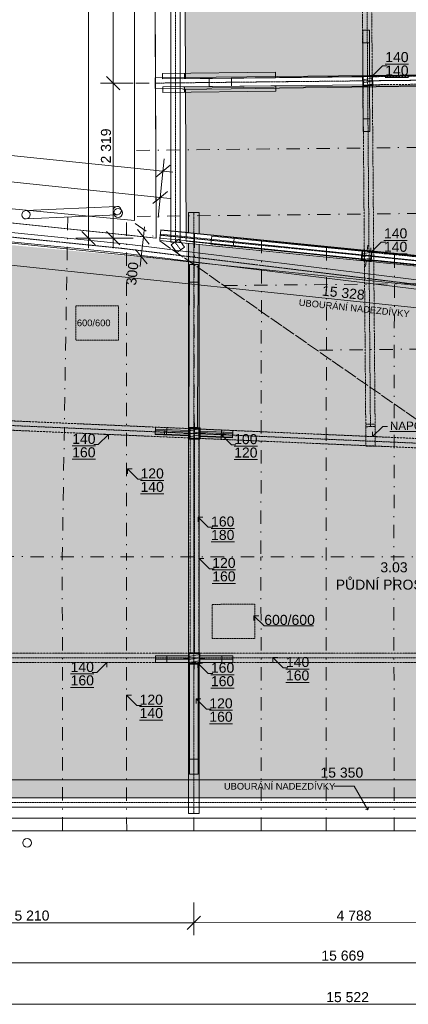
# Model space of a CAD drawing. Header units: millimetres. Extents: x -22287 to 2533, y -2625 to 20292.
# Tile 7 of 13: x -12991 to -7165, y -2437 to 12310. Entities that reach past the tile are written whole.
import ezdxf

# ---------------------------------------------------------------- set-up
doc = ezdxf.new("R2010")
doc.units = ezdxf.units.MM
doc.header["$MEASUREMENT"] = 0
for name, pattern in [('Wipeout_Contour', [1000, 0, -1000]), ('Čerchovaná', [450, 200, -117.5, 15, -117.5]), ('Čerchovaná M', [4.5, 2.5, -0.85, 0.3, -0.85]), ('Čerchovaná S', [3.5, 1.5, -0.85, 0.3, -0.85])]:
    doc.linetypes.add(name, pattern=pattern)
for name, color, linetype in [('9._POHLED ZÁPADNÍ_2_2D prvky - obecné', 7, 'Continuous'), ('9._POHLED ZÁPADNÍ_2_Anotace - SP', 7, 'Continuous'), ('9._POHLED ZÁPADNÍ_2_Bourané_3D prvky fasada stavajici', 7, 'Continuous'), ('9._POHLED ZÁPADNÍ_2_Bourané_Anotace - SP', 7, 'Continuous'), ('9._POHLED ZÁPADNÍ_2_Bourané_Konstrukce - krov', 7, 'Continuous'), ('9._POHLED ZÁPADNÍ_2_Bourané_Konstrukce - nosné', 7, 'Continuous'), ('9._POHLED ZÁPADNÍ_2_Bourané_Kresby a obrázky', 7, 'Continuous'), ('9._POHLED ZÁPADNÍ_2_Bourané_Kóty - SP', 7, 'Continuous'), ('9._POHLED ZÁPADNÍ_2_Bourané_Výplně - Povrchové', 7, 'Continuous'), ('9._POHLED ZÁPADNÍ_2_Bourané_Výplně – Řezové', 7, 'Continuous'), ('9._POHLED ZÁPADNÍ_2_Konstrukce - krov', 7, 'Continuous'), ('9._POHLED ZÁPADNÍ_2_Konstrukce - nosné', 7, 'Continuous'), ('9._POHLED ZÁPADNÍ_2_Kresby a obrázky', 7, 'Continuous'), ('9._POHLED ZÁPADNÍ_2_Kóty - SP', 7, 'Continuous'), ('9._POHLED ZÁPADNÍ_2_Popis', 7, 'Continuous'), ('9._POHLED ZÁPADNÍ_2_Výplně - Povrchové', 7, 'Continuous'), ('9._POHLED ZÁPADNÍ_2_Výplně – Řezové', 7, 'Continuous'), ('9._POHLED ZÁPADNÍ_2_Zóny', 7, 'Continuous')]:
    doc.layers.add(name, color=color, linetype=linetype)
doc.styles.add('GENEROVANÝ_STYL_1', font='txt')
doc.styles.add('GENEROVANÝ_STYL_2', font='txt')
pattern_1 = [(10, (0, 0), (-7.81417, 44.31635), [])]

msp = doc.modelspace()

# ---------------------------------------------------------------- hatches: boundary and pattern name
at = {"layer": '9._POHLED ZÁPADNÍ_2_Bourané_Výplně - Povrchové', "linetype": 'Continuous', "lineweight": 0, "true_color": 0xffffff}
msp.add_hatch(color=7, dxfattribs=at).paths.add_polyline_path([(-15844, 654), (-494, 654), (-492, 7555), (-772, 8153), (-773, 17554), (-10537, 18330), (-10495, 8690), (-14423, 9055), (-14471, 4899), (-15781, 4900)])
at = {"layer": '9._POHLED ZÁPADNÍ_2_Bourané_Výplně – Řezové', "linetype": 'Continuous', "lineweight": 13, "true_color": 0xe4ad2c}
h = msp.add_hatch(dxfattribs=at)
h.set_pattern_fill('Dřevo_0002', color=42, style=0, pattern_type=2)
h.set_pattern_definition(pattern_1)
h.paths.add_polyline_path([(-10449, 6192), (-10449, 6032), (-10289, 6032), (-10289, 6192)])
h = msp.add_hatch(dxfattribs=at)
h.set_pattern_fill('Dřevo_0002', color=42, style=0, pattern_type=2)
h.set_pattern_definition(pattern_1)
h.paths.add_polyline_path([(-10454, 2823), (-10454, 2663), (-10294, 2663), (-10294, 2823)])

# ---------------------------------------------------------------- linework, layer by layer
at = {"layer": '9._POHLED ZÁPADNÍ_2_2D prvky - obecné', "color": 214, "linetype": 'Čerchovaná', "lineweight": 20}
msp.add_line((-20478, 4272), (-360, 4259), dxfattribs=at)
at = {"layer": '9._POHLED ZÁPADNÍ_2_2D prvky - obecné', "color": 7, "linetype": 'Continuous', "lineweight": 13}
msp.add_line((-20184, 347), (-493, 353), dxfattribs=at)
at = {"layer": '9._POHLED ZÁPADNÍ_2_Bourané_3D prvky fasada stavajici', "color": 42, "linetype": 'Continuous', "lineweight": 13, "true_color": 0xe4ad2c}
for p, q in [((-12899, 9450), (-11532, 9514)), ((-12899, 9450), (-11532, 9514)), ((-11526, 9389), (-12893, 9325)), ((-11526, 9389), (-12893, 9325))]:
    msp.add_line(p, q, dxfattribs=at)
at = {"layer": '9._POHLED ZÁPADNÍ_2_Bourané_3D prvky fasada stavajici', "color": 42, "linetype": 'Continuous', "lineweight": 13, "true_color": 0xe4ad2c, "flags": 128}
for points in [[(-12893, 9325, -1), (-12899, 9450, -1)], [(-12899, 9450, -1), (-12893, 9325, -1)], [(-12899, 9450, -1), (-12893, 9325, -1)], [(-11532, 9514, -1), (-11526, 9389, -1)], [(-11532, 9514, -1), (-11526, 9389, -1)], [(-11532, 9514, -1), (-11526, 9389, -1)]]:
    msp.add_lwpolyline(points, format="xyb", close=True, dxfattribs=at)
at = {"layer": '9._POHLED ZÁPADNÍ_2_Bourané_Anotace - SP', "color": 42, "linetype": 'Continuous', "lineweight": 13, "true_color": 0xe4ad2c}
for p, q in [((-7548, 6219), (-7701, 6066)), ((-7479, 6219), (-7548, 6219)), ((-7701, 6066), (-7701, 6137)), ((-7701, 6066), (-7630, 6066)), ((-7979, 829), (-8276, 829)), ((-7772, 475), (-7979, 829)), ((-7772, 475), (-7807, 484)), ((-7772, 475), (-7764, 509))]:
    msp.add_line(p, q, dxfattribs=at)
at = {"layer": '9._POHLED ZÁPADNÍ_2_Bourané_Konstrukce - krov', "color": 42, "linetype": 'Čerchovaná S', "lineweight": 13, "true_color": 0xe4ad2c}
for p, q in [((-15660, 9312), (-11389, 8878)), ((-15758, 6346), (-622, 5688)), ((-10369, 6192), (-10370, 2824)), ((-15813, 2753), (-622, 2754)), ((-15844, 584), (-494, 584))]:
    msp.add_line(p, q, dxfattribs=at)
at = {"layer": '9._POHLED ZÁPADNÍ_2_Bourané_Konstrukce - krov', "color": 42, "linetype": 'Continuous', "lineweight": 13, "true_color": 0xe4ad2c}
for p, q in [((-15653, 9381), (-11382, 8948)), ((-15667, 9242), (-11485, 8818)), ((-11382, 8946), (-11382, 8948)), ((-10787, 6200), (-10791, 6100)), ((-10327, 6201), (-10457, 6201)), ((-10459, 6136), (-10958, 6158)), ((-10459, 6116), (-10958, 6138)), ((-10815, 6172), (-10819, 6092)), ((-10299, 6129), (-9800, 6107)), ((-10299, 6109), (-9799, 6087)), ((-9967, 6165), (-9971, 6065)), ((-9939, 6133), (-9942, 6053)), ((-10453, 2734), (-10953, 2734)), ((-10784, 2784), (-10784, 2684)), ((-10316, 2662), (-10446, 2662)), ((-10446, 2662), (-10446, 1008)), ((-10316, 1008), (-10316, 2662)), ((-10294, 2734), (-9794, 2734)), ((-9963, 2784), (-9963, 2684)), ((-10316, 1234), (-10446, 1234)), ((-10446, 1008), (-10316, 1008)), ((-15844, 654), (-494, 654)), ((-15844, 514), (-494, 514)), ((-10459, 422), (-10299, 422))]:
    msp.add_line(p, q, dxfattribs=at)
at = {"layer": '9._POHLED ZÁPADNÍ_2_Bourané_Konstrukce - krov', "color": 42, "linetype": 'Čerchovaná', "lineweight": 13, "true_color": 0xe4ad2c}
for p, q in [((-12271, 9357), (-12352, 4267)), ((-11389, 9272), (-11389, 4266)), ((-12349, 163), (-12352, 4267)), ((-11387, 162), (-11389, 4266)), ((-10379, 162), (-10381, 4265)), ((-9371, 161), (-9374, 4265)), ((-8396, 160), (-8399, 4264)), ((-7378, 160), (-7381, 4263))]:
    msp.add_line(p, q, dxfattribs=at)
at = {"layer": '9._POHLED ZÁPADNÍ_2_Bourané_Konstrukce - krov', "color": 42, "linetype": 'Čerchovaná M', "lineweight": 13, "true_color": 0xe4ad2c}
for p, q in [((-15755, 6416), (-619, 5758)), ((-15761, 6276), (-625, 5618)), ((-10434, 6192), (-10435, 2824)), ((-10434, 6192), (-10304, 6192)), ((-10304, 6192), (-10305, 2824)), ((-15813, 2823), (-622, 2824)), ((-10435, 2824), (-10305, 2824)), ((-15813, 2683), (-622, 2684))]:
    msp.add_line(p, q, dxfattribs=at)
at = {"layer": '9._POHLED ZÁPADNÍ_2_Bourané_Konstrukce - krov', "color": 42, "linetype": 'Continuous', "lineweight": 20, "true_color": 0xe4ad2c}
for p, q in [((-10369, 6192), (-10369, 6272)), ((-10449, 6112), (-10529, 6112)), ((-10289, 6112), (-10209, 6112)), ((-10369, 6032), (-10369, 5952)), ((-10374, 2823), (-10373, 2903)), ((-10454, 2743), (-10534, 2743)), ((-10374, 2663), (-10374, 2583)), ((-10294, 2743), (-10214, 2743))]:
    msp.add_line(p, q, dxfattribs=at)
at = {"layer": '9._POHLED ZÁPADNÍ_2_Bourané_Konstrukce - krov', "color": 42, "linetype": 'Continuous', "lineweight": 13, "true_color": 0xe4ad2c, "flags": 128}
for points in [[(-10457, 6186), (-10956, 6208), (-10961, 6108), (-10461, 6086)], [(-10457, 6156), (-10957, 6178), (-10960, 6098), (-10461, 6076)], [(-10297, 6179), (-9797, 6157), (-9802, 6057), (-10301, 6079)], [(-10297, 6149), (-9798, 6127), (-9801, 6047), (-10301, 6069)], [(-10453, 2784), (-10953, 2784), (-10953, 2684), (-10453, 2684)], [(-10294, 2784), (-9794, 2784), (-9794, 2684), (-10294, 2684)]]:
    msp.add_lwpolyline(points, close=True, dxfattribs=at)
at = {"layer": '9._POHLED ZÁPADNÍ_2_Bourané_Konstrukce - krov', "color": 42, "linetype": 'Continuous', "lineweight": 35, "true_color": 0xe4ad2c, "flags": 128}
for points in [[(-10449, 6192), (-10449, 6032), (-10289, 6032), (-10289, 6192)], [(-10454, 2823), (-10454, 2663), (-10294, 2663), (-10294, 2823)]]:
    msp.add_lwpolyline(points, close=True, dxfattribs=at)
at = {"layer": '9._POHLED ZÁPADNÍ_2_Bourané_Konstrukce - krov', "color": 42, "linetype": 'Continuous', "lineweight": 20, "true_color": 0xe4ad2c}
for p in [(-10369, 6112), (-10374, 2743)]:
    msp.add_point(p, dxfattribs=at)
at = {"layer": '9._POHLED ZÁPADNÍ_2_Bourané_Konstrukce - nosné', "color": 42, "linetype": 'Continuous', "lineweight": 13, "true_color": 0xe4ad2c}
for p, q in [((-11268, 19032), (-11268, 9302)), ((-11268, 9302), (-20406, 10177)), ((-19956, 159), (-173, 159))]:
    msp.add_line(p, q, dxfattribs=at)
at = {"layer": '9._POHLED ZÁPADNÍ_2_Bourané_Konstrukce - nosné', "color": 42, "linetype": 'Continuous', "lineweight": 20, "true_color": 0xe4ad2c, "flags": 128}
for points in [[(-494, 654), (-15843, 650)], [(-15847, 350), (-494, 354)]]:
    msp.add_lwpolyline(points, dxfattribs=at)
at = {"layer": '9._POHLED ZÁPADNÍ_2_Bourané_Konstrukce - nosné', "color": 42, "linetype": 'Continuous', "lineweight": 13, "true_color": 0xe4ad2c}
for centre in [(-11515, 9416), (-12879, -19)]:
    msp.add_circle(centre, 66.9, dxfattribs=at)
at = {"layer": '9._POHLED ZÁPADNÍ_2_Bourané_Kresby a obrázky', "color": 42, "linetype": 'Čerchovaná S', "lineweight": 13, "true_color": 0xe4ad2c}
for p, q in [((-12151, 7509), (-12151, 8024)), ((-12151, 8024), (-11511, 8024)), ((-11511, 8024), (-11511, 7509)), ((-11511, 7509), (-12151, 7509)), ((-7804, 6252), (-7661, 6252)), ((-7804, 5924), (-7804, 6252)), ((-7661, 6252), (-7661, 5924)), ((-7661, 5924), (-7804, 5924)), ((-10104, 3553), (-9465, 3554)), ((-10104, 3039), (-10104, 3553)), ((-9465, 3554), (-9465, 3039)), ((-9465, 3039), (-10104, 3039))]:
    msp.add_line(p, q, dxfattribs=at)
at = {"layer": '9._POHLED ZÁPADNÍ_2_Bourané_Kresby a obrázky', "color": 42, "linetype": 'Continuous', "lineweight": 13, "true_color": 0xe4ad2c}
for p, q in [((-11812, 5945), (-11659, 6098)), ((-11659, 6098), (-11730, 6098)), ((-11659, 6098), (-11659, 6027)), ((-9818, 5942), (-9971, 6095)), ((-9971, 6095), (-9900, 6095)), ((-9971, 6095), (-9971, 6024)), ((-11881, 5945), (-11812, 5945)), ((-9749, 5942), (-9818, 5942)), ((-11222, 5428), (-11375, 5581)), ((-11375, 5581), (-11304, 5581)), ((-11375, 5581), (-11375, 5510)), ((-11153, 5428), (-11222, 5428)), ((-10164, 4707), (-10317, 4861)), ((-10317, 4861), (-10247, 4861)), ((-10317, 4861), (-10317, 4790)), ((-10096, 4707), (-10164, 4707)), ((-10146, 4087), (-10299, 4240)), ((-10299, 4240), (-10228, 4240)), ((-10299, 4240), (-10299, 4170)), ((-10077, 4087), (-10146, 4087)), ((-9325, 3229), (-9479, 3382)), ((-9479, 3382), (-9408, 3382)), ((-9479, 3382), (-9479, 3311)), ((-8586, 3229), (-9325, 3229)), ((-11835, 2530), (-11682, 2683)), ((-11682, 2683), (-11752, 2683)), ((-11682, 2683), (-11682, 2612)), ((-10166, 2517), (-10319, 2670)), ((-10319, 2670), (-10248, 2670)), ((-10319, 2670), (-10319, 2600)), ((-9040, 2603), (-9194, 2756)), ((-9194, 2756), (-9123, 2756)), ((-9194, 2756), (-9194, 2686)), ((-11904, 2530), (-11835, 2530)), ((-10097, 2517), (-10166, 2517)), ((-8972, 2603), (-9040, 2603)), ((-11235, 2040), (-11388, 2193)), ((-11388, 2193), (-11317, 2193)), ((-11388, 2193), (-11388, 2122)), ((-10190, 1985), (-10343, 2138)), ((-10343, 2138), (-10273, 2138)), ((-10343, 2138), (-10343, 2067)), ((-11166, 2040), (-11235, 2040)), ((-10121, 1985), (-10190, 1985))]:
    msp.add_line(p, q, dxfattribs=at)
at = {"layer": '9._POHLED ZÁPADNÍ_2_Bourané_Kóty - SP', "color": 42, "linetype": 'Continuous', "lineweight": 13, "true_color": 0xe4ad2c}
for p, q in [((-11137, 9059), (-11122, 9208)), ((-11168, 8760), (-11137, 9059)), ((-11257, 8870), (-11079, 8651)), ((-11184, 8611), (-11168, 8760)), ((-15844, 926), (-494, 926))]:
    msp.add_line(p, q, dxfattribs=at)
at = {"layer": '9._POHLED ZÁPADNÍ_2_Konstrukce - krov', "color": 8, "linetype": 'Continuous', "lineweight": 13}
for p, q in [((-7747, 12153), (-7847, 12153)), ((-7846, 11961), (-7746, 11961)), ((-7843, 10825), (-7743, 10825)), ((-7742, 10633), (-7842, 10633))]:
    msp.add_line(p, q, dxfattribs=at)
at = {"layer": '9._POHLED ZÁPADNÍ_2_Konstrukce - krov', "color": 8, "linetype": 'Čerchovaná', "lineweight": 13}
msp.add_line((-8497, 7360), (-4055, 7407), dxfattribs=at)
at = {"layer": '9._POHLED ZÁPADNÍ_2_Konstrukce - krov', "color": 8, "linetype": 'Čerchovaná M', "lineweight": 13}
msp.add_line((-7803, 6214), (-7663, 6215), dxfattribs=at)
at = {"layer": '9._POHLED ZÁPADNÍ_2_Kóty - SP', "color": 154, "linetype": 'Continuous', "lineweight": 13}
for p, q in [((-11961, 9039), (-11961, 18818)), ((-11591, 11358), (-11591, 14339)), ((-11291, 11358), (-11779, 11358)), ((-11691, 11458), (-11491, 11258)), ((-11591, 9039), (-11591, 11358)), ((-11661, 9039), (-12148, 9039)), ((-12061, 9139), (-11861, 8939)), ((-11961, 8889), (-11961, 9039)), ((-11291, 9039), (-11779, 9039)), ((-11691, 9139), (-11491, 8939)), ((-11591, 8889), (-11591, 9039)), ((-10379, -1402), (-10379, -915)), ((-10279, -1115), (-10479, -1315)), ((-15589, -1215), (-10379, -1215)), ((-10379, -1215), (-5591, -1214)), ((-15991, -1816), (-322, -1815)), ((-15844, -2437), (-322, -2436))]:
    msp.add_line(p, q, dxfattribs=at)

# ---------------------------------------------------------------- texts
at = {"layer": '9._POHLED ZÁPADNÍ_2_Anotace - SP', "color": 42, "linetype": 'Continuous', "lineweight": 13, "true_color": 0xe4ad2c, "attachment_point": 5, "style": 'GENEROVANÝ_STYL_1'}
for s, insert, char_height in [('\\A1;{\\pqc;\\fArial|b0|i0|c238|p38;600/600}', (-11881, 7768), 100), ('\\A1;{\\pqc;\\fArial|b0|i0|c238|p38;\\L\\LNAPOJENO POMOCÍ PLATLE}', (-6233, 6227), 125), ('\\A1;{\\pqc;\\fArial|b0|i0|c238|p38;600\\fArial|b0|i0|c238|p38;/600}', (-8945, 3319), 150), ('\\A1;{\\pqc;\\fArial|b0|i0|c238|p38;UBOURÁNÍ NADEZDÍVKY}', (-9095, 828), 100)]:
    msp.add_mtext(s, dxfattribs=dict(at, insert=insert, char_height=char_height))
at = {"layer": '9._POHLED ZÁPADNÍ_2_Anotace - SP', "color": 42, "linetype": 'Continuous', "lineweight": 13, "true_color": 0xe4ad2c, "char_height": 150, "attachment_point": 5, "line_spacing_factor": 0.804162, "style": 'GENEROVANÝ_STYL_1'}
for s, insert in [('\\A1;{\\pqc;\\fArial|b0|i0|c238|p38;\\L\\L1\\fArial|b0|i0|c238|p38;\\L\\L4\\fArial|b0|i0|c238|p38;\\L\\L0\\P\\pqc;\\fArial|b0|i0|c238|p38;1\\fArial|b0|i0|c238|p38;6\\fArial|b0|i0|c238|p38;0}', (-12029, 5930)), ('\\A1;{\\pqc;\\fArial|b0|i0|c238|p38;\\L\\L1\\fArial|b0|i0|c238|p38;\\L\\L0\\fArial|b0|i0|c238|p38;\\L\\L0\\P\\pqc;\\fArial|b0|i0|c238|p38;1\\fArial|b0|i0|c238|p38;2\\fArial|b0|i0|c238|p38;0}', (-9601, 5926)), ('\\A1;{\\pqc;\\fArial|b0|i0|c238|p38;\\L\\L120\\P\\pqc;\\fArial|b0|i0|c238|p38;1\\fArial|b0|i0|c238|p38;4\\fArial|b0|i0|c238|p38;0}', (-11005, 5412)), ('\\A1;{\\pqc;\\fArial|b0|i0|c238|p38;\\L\\L1\\fArial|b0|i0|c238|p38;\\L\\L6\\fArial|b0|i0|c238|p38;\\L\\L0\\P\\pqc;\\fArial|b0|i0|c238|p38;1\\fArial|b0|i0|c238|p38;8\\fArial|b0|i0|c238|p38;0}', (-9947, 4692)), ('\\A1;{\\pqc;\\fArial|b0|i0|c238|p38;\\L\\L1\\fArial|b0|i0|c238|p38;\\L\\L2\\fArial|b0|i0|c238|p38;\\L\\L0\\P\\pqc;\\fArial|b0|i0|c238|p38;160}', (-9929, 4072)), ('\\A1;{\\pqc;\\fArial|b0|i0|c238|p38;\\L\\L1\\fArial|b0|i0|c238|p38;\\L\\L4\\fArial|b0|i0|c238|p38;\\L\\L0\\P\\pqc;\\fArial|b0|i0|c238|p38;1\\fArial|b0|i0|c238|p38;6\\fArial|b0|i0|c238|p38;0}', (-12052, 2514)), ('\\A1;{\\pqc;\\fArial|b0|i0|c238|p38;\\L\\L1\\fArial|b0|i0|c238|p38;\\L\\L6\\fArial|b0|i0|c238|p38;\\L\\L0\\P\\pqc;\\fArial|b0|i0|c238|p38;1\\fArial|b0|i0|c238|p38;6\\fArial|b0|i0|c238|p38;0}', (-9949, 2502)), ('\\A1;{\\pqc;\\fArial|b0|i0|c238|p38;\\L\\L1\\fArial|b0|i0|c238|p38;\\L\\L4\\fArial|b0|i0|c238|p38;\\L\\L0\\P\\pqc;\\fArial|b0|i0|c238|p38;160}', (-8824, 2588)), ('\\A1;{\\pqc;\\fArial|b0|i0|c238|p38;\\L\\L120\\P\\pqc;\\fArial|b0|i0|c238|p38;1\\fArial|b0|i0|c238|p38;4\\fArial|b0|i0|c238|p38;0}', (-11018, 2024)), ('\\A1;{\\pqc;\\fArial|b0|i0|c238|p38;\\L\\L1\\fArial|b0|i0|c238|p38;\\L\\L2\\fArial|b0|i0|c238|p38;\\L\\L0\\P\\pqc;\\fArial|b0|i0|c238|p38;160}', (-9973, 1969))]:
    msp.add_mtext(s, dxfattribs=dict(at, insert=insert))
at = {"layer": '9._POHLED ZÁPADNÍ_2_Kóty - SP', "color": 154, "linetype": 'Continuous', "lineweight": 13, "char_height": 150, "attachment_point": 7, "style": 'GENEROVANÝ_STYL_2'}
for s, insert, width, rotation in [('\\A1;{\\pql;\\fArial|b0|i0|c0|p38;2\xa0319}', (-11621, 10156), 512.91, 90), ('\\A1;{\\pql;\\fArial|b0|i0|c0|p38;5\xa0210}', (-13069, -1185), 512.91, 0.0052), ('\\A1;{\\pql;\\fArial|b0|i0|c0|p38;4\xa0788}', (-8241, -1185), 512.91, 0.0052), ('\\A1;{\\pql;\\fArial|b0|i0|c0|p38;15\xa0669}', (-8469, -1785), 626.74, 0.0052), ('\\A1;{\\pql;\\fArial|b0|i0|c0|p38;15\xa0522}', (-8396, -2407), 626.74, 0.0052)]:
    msp.add_mtext(s, dxfattribs=dict(at, insert=insert, width=width, rotation=rotation))
at = {"layer": '9._POHLED ZÁPADNÍ_2_Kóty - SP', "color": 42, "linetype": 'Continuous', "lineweight": 13, "true_color": 0xe4ad2c, "insert": (-11244, 8324), "char_height": 150, "width": 341.49, "attachment_point": 7, "rotation": 84.0578, "style": 'GENEROVANÝ_STYL_2'}
msp.add_mtext('\\A1;{\\pql;\\fArial|b0|i0|c0|p38;300}', dxfattribs=at)
at = {"layer": '9._POHLED ZÁPADNÍ_2_Kóty - SP', "color": 42, "linetype": 'Continuous', "lineweight": 13, "true_color": 0xe4ad2c, "insert": (-8482, 956), "char_height": 150, "width": 626.74, "attachment_point": 7, "style": 'GENEROVANÝ_STYL_2'}
msp.add_mtext('\\A1;{\\pql;\\fArial|b0|i0|c0|p38;15\xa0350}', dxfattribs=at)
at = {"layer": '9._POHLED ZÁPADNÍ_2_Zóny', "color": 42, "linetype": 'Continuous', "lineweight": 13, "true_color": 0xe4ad2c, "char_height": 150, "attachment_point": 2, "style": 'GENEROVANÝ_STYL_1'}
for s, insert in [('\\A1;{\\pqc;\\pt0;\\fArial|b0|i0|c238|p38;3.03}', (-7380, 4183)), ('\\A1;{\\pqc;\\pt0;\\fArial|b0|i0|c238|p38;PŮDNÍ PROSTOR }', (-7380, 3923))]:
    msp.add_mtext(s, dxfattribs=dict(at, insert=insert))

# ---------------------------------------------------------------- next in the draw order: wipeouts: each hides what was drawn before it
at = {"color": 254, "linetype": 'Wipeout_Contour', "lineweight": 0, "ltscale": 41826.628185}
msp.add_wipeout([(-10947, 9039), (-10945, 8737), (-10495, 8690)], dxfattribs=at).dxf.layer = '9._POHLED ZÁPADNÍ_2_Výplně - Povrchové'

# ---------------------------------------------------------------- next in the draw order: wipeouts: each hides what was drawn before it
at = {"color": 254, "linetype": 'Wipeout_Contour', "lineweight": 0, "ltscale": 41644.356126}
msp.add_wipeout([(-10947, 9039), (-10495, 8690), (-10496, 8992)], dxfattribs=at).dxf.layer = '9._POHLED ZÁPADNÍ_2_Výplně - Povrchové'

# ---------------------------------------------------------------- next in the draw order: linework, layer by layer
at = {"layer": '9._POHLED ZÁPADNÍ_2_Bourané_Kóty - SP', "color": 42, "linetype": 'Continuous', "lineweight": 13, "true_color": 0xe4ad2c}
msp.add_line((-10982, 8741), (-11467, 8791), dxfattribs=at)
at = {"layer": '9._POHLED ZÁPADNÍ_2_Konstrukce - nosné', "color": 251, "linetype": 'Continuous', "lineweight": 20, "true_color": 0x6a6a6a, "flags": 128}
msp.add_lwpolyline([(-10495, 8690), (-10945, 8737)], dxfattribs=at)

# ---------------------------------------------------------------- next in the draw order: wipeouts: each hides what was drawn before it
at = {"color": 254, "linetype": 'Wipeout_Contour', "lineweight": 0, "ltscale": 70562.008873}
msp.add_wipeout([(-10987, 18366), (-10947, 9039), (-10496, 8992), (-10537, 18330)], dxfattribs=at).dxf.layer = '9._POHLED ZÁPADNÍ_2_Výplně - Povrchové'

# ---------------------------------------------------------------- next in the draw order: linework, layer by layer
at = {"layer": '9._POHLED ZÁPADNÍ_2_2D prvky - obecné', "color": 7, "linetype": 'Continuous', "lineweight": 13}
msp.add_line((-20313, 10014), (-11032, 9049), dxfattribs=at)
at = {"layer": '9._POHLED ZÁPADNÍ_2_Bourané_Konstrukce - krov', "color": 42, "linetype": 'Continuous', "lineweight": 13, "true_color": 0xe4ad2c}
msp.add_line((-10459, 9421), (-10299, 9421), dxfattribs=at)
at = {"layer": '9._POHLED ZÁPADNÍ_2_Bourané_Konstrukce - nosné', "color": 42, "linetype": 'Continuous', "lineweight": 20, "true_color": 0xe4ad2c, "flags": 128}
for points in [[(-10947, 9039), (-15714, 9535)], [(-15745, 9237), (-10945, 8737)]]:
    msp.add_lwpolyline(points, dxfattribs=at)
at = {"layer": '9._POHLED ZÁPADNÍ_2_Bourané_Kóty - SP', "color": 42, "linetype": 'Continuous', "lineweight": 13, "true_color": 0xe4ad2c}
for p, q in [((-11048, 8949), (-11226, 9169)), ((-10951, 9039), (-11436, 9090))]:
    msp.add_line(p, q, dxfattribs=at)
at = {"layer": '9._POHLED ZÁPADNÍ_2_Konstrukce - krov', "color": 8, "linetype": 'Continuous', "lineweight": 13}
for p, q in [((-10723, 18631), (-10723, 8980)), ((-10848, 11423), (-10849, 11505)), ((-10958, 11280), (-10959, 11440)), ((-10846, 11220), (-10847, 11303)), ((-10892, 9003), (-10876, 9162)), ((-10889, 9039), (-10877, 9159)), ((-10889, 9039), (-10877, 9159)), ((-10720, 8939), (-10607, 9021)), ((-10723, 8980), (-10583, 8980)), ((-10720, 8939), (-10636, 8822))]:
    msp.add_line(p, q, dxfattribs=at)
at = {"layer": '9._POHLED ZÁPADNÍ_2_Konstrukce - krov', "color": 251, "linetype": 'Čerchovaná S', "lineweight": 13, "true_color": 0x6a6a6a}
for p, q in [((-10653, 18631), (-10653, 8980)), ((-10663, 8980), (-10579, 8863))]:
    msp.add_line(p, q, dxfattribs=at)
at = {"layer": '9._POHLED ZÁPADNÍ_2_Konstrukce - krov', "color": 8, "linetype": 'Čerchovaná', "lineweight": 13}
for p, q in [((-11239, 10352), (-4127, 10427)), ((-11230, 9363), (-4117, 9438))]:
    msp.add_line(p, q, dxfattribs=at)
at = {"layer": '9._POHLED ZÁPADNÍ_2_Konstrukce - nosné', "color": 251, "linetype": 'Continuous', "lineweight": 20, "true_color": 0x6a6a6a, "flags": 128}
for points in [[(-10989, 18818), (-10947, 9039)], [(-10496, 8992), (-10537, 18330)]]:
    msp.add_lwpolyline(points, dxfattribs=at)
at = {"layer": '9._POHLED ZÁPADNÍ_2_Kóty - SP', "color": 154, "linetype": 'Continuous', "lineweight": 13}
for p, q in [((-20209, 11015), (-10842, 10040)), ((-10873, 9742), (-10823, 10227)), ((-15650, 10144), (-10883, 9648)), ((-10952, 9951), (-10733, 10130)), ((-10842, 10040), (-10693, 10025)), ((-10993, 9558), (-10773, 9737)), ((-10914, 9349), (-10864, 9834)), ((-10883, 9648), (-10734, 9632))]:
    msp.add_line(p, q, dxfattribs=at)

# ---------------------------------------------------------------- next in the draw order: wipeouts: each hides what was drawn before it
at = {"color": 254, "linetype": 'Wipeout_Contour', "lineweight": 0, "ltscale": 53984.774254}
msp.add_wipeout([(-10545, 11263), (-772, 11398), (-772, 11558), (-10547, 11423)], dxfattribs=at).dxf.layer = '9._POHLED ZÁPADNÍ_2_Výplně - Povrchové'
at = {"color": 254, "linetype": 'Wipeout_Contour', "lineweight": 0, "ltscale": 43915.405212}
msp.add_wipeout([(-10496, 8963), (-772, 7992), (-772, 8153), (-10480, 9122)], dxfattribs=at).dxf.layer = '9._POHLED ZÁPADNÍ_2_Výplně - Povrchové'

# ---------------------------------------------------------------- next in the draw order: linework, layer by layer
at = {"layer": '9._POHLED ZÁPADNÍ_2_Bourané_Konstrukce - krov', "color": 42, "linetype": 'Continuous', "lineweight": 13, "true_color": 0xe4ad2c}
for p, q in [((-10459, 9421), (-10459, 9120)), ((-10299, 9421), (-10299, 9104)), ((-10459, 8959), (-10459, 422)), ((-10299, 8943), (-10299, 422)), ((-10457, 6201), (-10446, 8644)), ((-10446, 8644), (-10316, 8643)), ((-10316, 8643), (-10327, 6201)), ((-10317, 8378), (-10447, 8379))]:
    msp.add_line(p, q, dxfattribs=at)
at = {"layer": '9._POHLED ZÁPADNÍ_2_Bourané_Konstrukce - krov', "color": 42, "linetype": 'Čerchovaná S', "lineweight": 13, "true_color": 0xe4ad2c}
msp.add_line((-10379, 9421), (-10379, 422), dxfattribs=at)
at = {"layer": '9._POHLED ZÁPADNÍ_2_Bourané_Konstrukce - krov', "color": 42, "linetype": 'Čerchovaná', "lineweight": 13, "true_color": 0xe4ad2c}
for p, q in [((-10372, 9095), (-10381, 4265)), ((-9366, 9011), (-9375, 4263)), ((-8390, 8904), (-8399, 4264)), ((-7373, 8792), (-7381, 4263))]:
    msp.add_line(p, q, dxfattribs=at)
at = {"layer": '9._POHLED ZÁPADNÍ_2_Bourané_Konstrukce - nosné', "color": 42, "linetype": 'Continuous', "lineweight": 20, "true_color": 0xe4ad2c, "flags": 128}
for points in [[(-492, 7951), (-10496, 8992)], [(-10495, 8690), (-492, 7649)]]:
    msp.add_lwpolyline(points, dxfattribs=at)
at = {"layer": '9._POHLED ZÁPADNÍ_2_Konstrukce - krov', "color": 8, "linetype": 'Continuous', "lineweight": 13}
for p, q in [((-10583, 18631), (-10583, 8980)), ((-10849, 11505), (-9154, 11522)), ((-10521, 11508), (-10520, 11426)), ((-9154, 11522), (-9154, 11439)), ((-9154, 11522), (-9154, 11439)), ((-9154, 11439), (-10848, 11423)), ((-10151, 11308), (-10152, 11428)), ((-9816, 11432), (-9815, 11312)), ((-10847, 11303), (-9152, 11319)), ((-9152, 11237), (-10846, 11220)), ((-10519, 11306), (-10518, 11223)), ((-9152, 11319), (-9152, 11237)), ((-9152, 11319), (-9152, 11237)), ((-10876, 9162), (-10459, 9120)), ((-10892, 9003), (-10459, 8959)), ((-10607, 9021), (-10522, 8904)), ((-10124, 8946), (-10112, 9065)), ((-9778, 9032), (-9790, 8913)), ((-10636, 8822), (-10522, 8904))]:
    msp.add_line(p, q, dxfattribs=at)
at = {"layer": '9._POHLED ZÁPADNÍ_2_Konstrukce - krov', "color": 8, "linetype": 'Čerchovaná', "lineweight": 13}
msp.add_line((-9926, 8327), (-5979, 8368), dxfattribs=at)
at = {"layer": '9._POHLED ZÁPADNÍ_2_Konstrukce - nosné', "color": 251, "linetype": 'Continuous', "lineweight": 20, "true_color": 0x6a6a6a, "flags": 128}
for points in [[(-772, 11558), (-10547, 11423)], [(-10545, 11263), (-772, 11398)], [(-772, 8153), (-10480, 9122)], [(-10496, 8963), (-772, 7992)]]:
    msp.add_lwpolyline(points, dxfattribs=at)
at = {"layer": '9._POHLED ZÁPADNÍ_2_Kresby a obrázky', "color": 8, "linetype": 'Continuous', "lineweight": 13}
msp.add_line((-7484, 11618), (-7553, 11618), dxfattribs=at)
at = {"layer": '9._POHLED ZÁPADNÍ_2_Popis', "color": 8, "linetype": 'Continuous', "lineweight": 13}
msp.add_line((-7504, 8978), (-7572, 8978), dxfattribs=at)

# ---------------------------------------------------------------- next in the draw order: texts
at = {"layer": '9._POHLED ZÁPADNÍ_2_Anotace - SP', "color": 8, "linetype": 'Continuous', "lineweight": 13, "char_height": 150, "attachment_point": 5, "line_spacing_factor": 0.804162, "style": 'GENEROVANÝ_STYL_1'}
for insert in [(-7336, 11648), (-7355, 9008)]:
    msp.add_mtext('\\A1;{\\pqc;\\fArial|b0|i0|c238|p38;\\L\\L1\\fArial|b0|i0|c238|p38;\\L\\L4\\fArial|b0|i0|c238|p38;\\L\\L0\\P\\pqc;\\fArial|b0|i0|c238|p38;1\\fArial|b0|i0|c238|p38;4\\fArial|b0|i0|c238|p38;0}', dxfattribs=dict(at, insert=insert))
at = {"layer": '9._POHLED ZÁPADNÍ_2_Anotace - SP', "color": 42, "linetype": 'Continuous', "lineweight": 13, "true_color": 0xe4ad2c, "insert": (-7976, 7989), "char_height": 100, "attachment_point": 5, "rotation": 354.0242, "style": 'GENEROVANÝ_STYL_1'}
msp.add_mtext('\\A1;{\\pqc;\\fArial|b0|i0|c238|p38;UBOURÁNÍ NADEZDÍVKY}', dxfattribs=at)
at = {"layer": '9._POHLED ZÁPADNÍ_2_Kóty - SP', "color": 42, "linetype": 'Continuous', "lineweight": 13, "true_color": 0xe4ad2c, "insert": (-8465, 8176), "char_height": 150, "width": 626.74, "attachment_point": 7, "rotation": 354.0242, "style": 'GENEROVANÝ_STYL_2'}
msp.add_mtext('\\A1;{\\pql;\\fArial|b0|i0|c0|p38;15\xa0328}', dxfattribs=at)

# ---------------------------------------------------------------- next in the draw order: wipeouts: each hides what was drawn before it
at = {"color": 254, "linetype": 'Wipeout_Contour', "lineweight": 0, "ltscale": 55175.974161}
msp.add_wipeout([(-7844, 11323), (-7704, 11324), (-7706, 11464), (-7846, 11463)], dxfattribs=at).dxf.layer = '9._POHLED ZÁPADNÍ_2_Výplně – Řezové'
at = {"color": 254, "linetype": 'Wipeout_Contour', "lineweight": 0, "ltscale": 46927.960948}
msp.add_wipeout([(-7866, 8710), (-7726, 8696), (-7712, 8836), (-7852, 8850)], dxfattribs=at).dxf.layer = '9._POHLED ZÁPADNÍ_2_Výplně – Řezové'

# ---------------------------------------------------------------- next in the draw order: hatches: boundary and pattern name
at = {"layer": '9._POHLED ZÁPADNÍ_2_Výplně – Řezové', "linetype": 'Continuous', "lineweight": 13, "true_color": 0xe4ad2c}
h = msp.add_hatch(dxfattribs=at)
h.set_pattern_fill('Dřevo_0002', color=42, style=0, pattern_type=2)
h.set_pattern_definition(pattern_1)
h.paths.add_polyline_path([(-7844, 11323), (-7704, 11324), (-7706, 11464), (-7846, 11463)])
h = msp.add_hatch(dxfattribs=at)
h.set_pattern_fill('Dřevo_0002', color=42, style=0, pattern_type=2)
h.set_pattern_definition(pattern_1)
h.paths.add_polyline_path([(-7866, 8710), (-7726, 8696), (-7712, 8836), (-7852, 8850)])

# ---------------------------------------------------------------- next in the draw order: linework, layer by layer
at = {"layer": '9._POHLED ZÁPADNÍ_2_2D prvky - obecné', "color": 214, "linetype": 'Čerchovaná', "lineweight": 20}
msp.add_line((-4077, 4260), (-11329, 9302), dxfattribs=at)
at = {"layer": '9._POHLED ZÁPADNÍ_2_Bourané_Konstrukce - krov', "color": 42, "linetype": 'Čerchovaná S', "lineweight": 13, "true_color": 0xe4ad2c}
msp.add_line((-11477, 8887), (-6392, 8265), dxfattribs=at)
at = {"layer": '9._POHLED ZÁPADNÍ_2_Bourané_Konstrukce - krov', "color": 42, "linetype": 'Continuous', "lineweight": 13, "true_color": 0xe4ad2c}
for p, q in [((-11382, 8946), (-6383, 8334)), ((-11485, 8818), (-6400, 8195))]:
    msp.add_line(p, q, dxfattribs=at)
at = {"layer": '9._POHLED ZÁPADNÍ_2_Bourané_Kóty - SP', "color": 42, "linetype": 'Continuous', "lineweight": 13, "true_color": 0xe4ad2c}
msp.add_line((-15779, 8911), (-534, 7315), dxfattribs=at)
at = {"layer": '9._POHLED ZÁPADNÍ_2_Konstrukce - krov', "color": 8, "linetype": 'Čerchovaná M', "lineweight": 13}
for p, q in [((-7888, 16728), (-7803, 6214)), ((-7748, 16729), (-7663, 6215)), ((-7742, 11455), (-4049, 11495)), ((-7741, 11335), (-7742, 11455)), ((-7741, 11335), (-4048, 11375)), ((-7725, 8706), (-7713, 8826)), ((-7725, 8706), (-5713, 8506)), ((-7713, 8826), (-5701, 8625))]:
    msp.add_line(p, q, dxfattribs=at)
at = {"layer": '9._POHLED ZÁPADNÍ_2_Konstrukce - krov', "color": 251, "linetype": 'Čerchovaná S', "lineweight": 13, "true_color": 0x6a6a6a}
for p, q in [((-7818, 16729), (-7733, 6215)), ((-10959, 11360), (-593, 11472)), ((-7741, 11395), (-4049, 11435)), ((-10884, 9082), (-569, 8052)), ((-7719, 8766), (-5707, 8566))]:
    msp.add_line(p, q, dxfattribs=at)
at = {"layer": '9._POHLED ZÁPADNÍ_2_Konstrukce - krov', "color": 8, "linetype": 'Continuous', "lineweight": 13}
for p, q in [((-7847, 12153), (-7846, 11463)), ((-7746, 11463), (-7747, 12153)), ((-10959, 11440), (-593, 11552)), ((-10958, 11280), (-592, 11392)), ((-10152, 11428), (-7846, 11453)), ((-7846, 11463), (-7746, 11463)), ((-7846, 11453), (-7844, 11333)), ((-7844, 11333), (-10151, 11308)), ((-7845, 11323), (-7745, 11324)), ((-7842, 10633), (-7845, 11323)), ((-7745, 11324), (-7742, 10633)), ((-10877, 9159), (-4086, 8464)), ((-10877, 9159), (-4086, 8464)), ((-10889, 9039), (-4098, 8344)), ((-10889, 9039), (-4098, 8344)), ((-10883, 9099), (-4092, 8404)), ((-10299, 9104), (-561, 8132)), ((-10112, 9065), (-7817, 8836)), ((-10299, 8943), (-577, 7972)), ((-7829, 8717), (-10124, 8946)), ((-7817, 8836), (-7829, 8717))]:
    msp.add_line(p, q, dxfattribs=at)
at = {"layer": '9._POHLED ZÁPADNÍ_2_Konstrukce - krov', "color": 1, "linetype": 'Continuous', "lineweight": 20}
for p, q in [((-7776, 11474), (-7777, 11554)), ((-7855, 11393), (-7935, 11392)), ((-7695, 11395), (-7615, 11395)), ((-7774, 11314), (-7773, 11234)), ((-7781, 8853), (-7773, 8932)), ((-7869, 8781), (-7948, 8789)), ((-7709, 8765), (-7630, 8757)), ((-7797, 8694), (-7805, 8614))]:
    msp.add_line(p, q, dxfattribs=at)
at = {"layer": '9._POHLED ZÁPADNÍ_2_Konstrukce - krov', "color": 8, "linetype": 'Čerchovaná', "lineweight": 13}
for p, q in [((-11248, 11358), (-4129, 11433)), ((-10704, 8868), (-4104, 4279))]:
    msp.add_line(p, q, dxfattribs=at)
at = {"layer": '9._POHLED ZÁPADNÍ_2_Konstrukce - krov', "color": 7, "linetype": 'Continuous', "lineweight": 35, "flags": 128}
for points in [[(-7844, 11323), (-7704, 11324), (-7706, 11464), (-7846, 11463)], [(-7866, 8710), (-7726, 8696), (-7712, 8836), (-7852, 8850)]]:
    msp.add_lwpolyline(points, close=True, dxfattribs=at)
at = {"layer": '9._POHLED ZÁPADNÍ_2_Konstrukce - krov', "color": 1, "linetype": 'Continuous', "lineweight": 20}
for p in [(-7775, 11394), (-7789, 8773)]:
    msp.add_point(p, dxfattribs=at)
at = {"layer": '9._POHLED ZÁPADNÍ_2_Kresby a obrázky', "color": 8, "linetype": 'Continuous', "lineweight": 13}
for p, q in [((-7553, 11618), (-7706, 11464)), ((-7706, 11464), (-7706, 11535)), ((-7706, 11464), (-7635, 11464))]:
    msp.add_line(p, q, dxfattribs=at)
at = {"layer": '9._POHLED ZÁPADNÍ_2_Popis', "color": 8, "linetype": 'Continuous', "lineweight": 13}
for p, q in [((-7572, 8978), (-7726, 8825)), ((-7726, 8825), (-7726, 8895)), ((-7726, 8825), (-7655, 8825))]:
    msp.add_line(p, q, dxfattribs=at)

doc.saveas('drawing.dxf')
